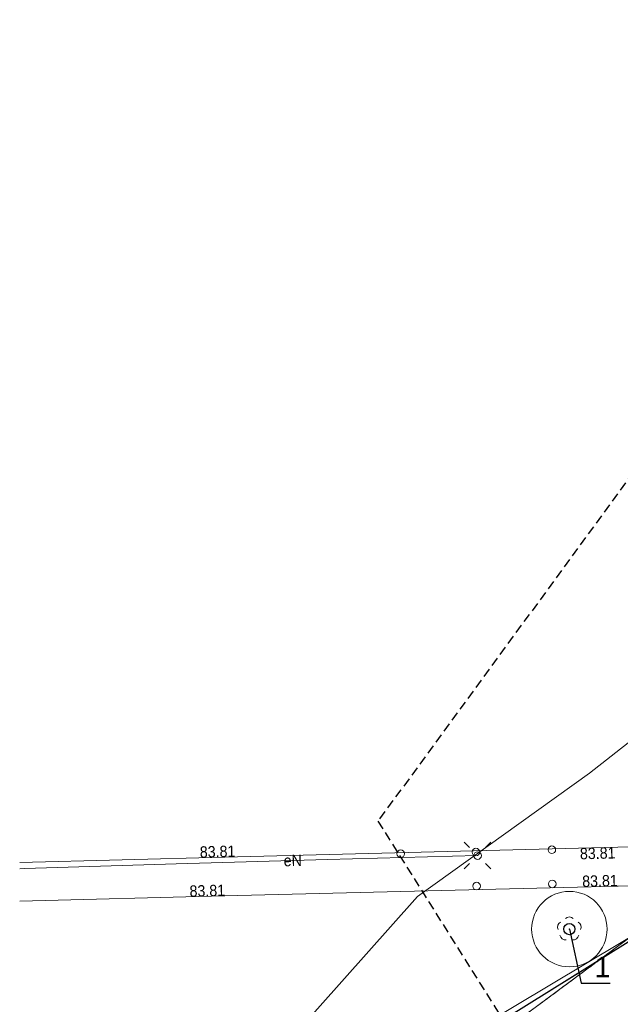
# Model space of a CAD drawing. Header units: metres. Extents: x 6540907 to 6541833, y 5893434 to 5894895.
# Tile 3 of 256: x 6540907 to 6540947, y 5893570 to 5893636. Entities that reach past the tile are written whole.
import ezdxf
from ezdxf import colors
from ezdxf.entities.mleader import LeaderData, LeaderLine
from ezdxf.enums import TextEntityAlignment as Align
from ezdxf.math import Vec2, Vec3

# ---------------------------------------------------------------- set-up
doc = ezdxf.new("R2010")
doc.units = ezdxf.units.M
doc.header["$MEASUREMENT"] = 0
for name, pattern in [('1.5_0.5', [2, 1.5, -0.5]), ('2', [0.9, 0.6, -0.3]), ('219-500', [0, 0]), ('egug-500', [1, 0.5, -0.5])]:
    doc.linetypes.add(name, pattern=pattern)
doc.layers.get('0').update_dxf_attribs({"color": 2, "linetype": 'CONTINUOUS', "lineweight": 5})
for name, color, linetype, lineweight in [('218-kontur użytku gruntowego', 251, 'CONTINUOUS', 9), ('219-działka ewidencyjna', 152, 'CONTINUOUS', 18), ('drzewo liściaste', 251, 'CONTINUOUS', 9), ('jezdnia', 251, 'CONTINUOUS', 9), ('krawężnik', 251, 'CONTINUOUS', 9), ('latarnia', 251, 'CONTINUOUS', 9), ('pikieta sztuczna', 251, 'CONTINUOUS', 9), ('pikieta sztuczna-Atr2', 251, 'CONTINUOUS', 9), ('podpora (punkt)', 251, 'CONTINUOUS', 9), ('pomost lub molo', 251, 'CONTINUOUS', 9), ('przewód elektroenergetyczny podziemny', 251, 'CONTINUOUS', 9), ('przewód elektroenergetyczny podziemny-Atr1', 251, 'CONTINUOUS', 9), ('woda stojąca', 251, 'CONTINUOUS', 9), ('z_i_drzewa_liściste_korony', 66, 'CONTINUOUS', 20), ('z_i_drzewa_opis', 7, 'CONTINUOUS', 25), ('Zakres', 252, 'CONTINUOUS', 15)]:
    doc.layers.add(name, color=color, linetype=linetype, lineweight=lineweight)
doc.styles.add('Opisowy', font='arial.ttf')
doc.styles.get("Standard").update_dxf_attribs({"font": 'Arial', "width": 0.75})

# ---------------------------------------------------------------- blocks, each defined once
blk = doc.blocks.new('SM01')
at = {"color": 0, "linetype": 'Continuous', "lineweight": 13}
for p, q in [((-0.53, 0.531), (-0.883, 0.884)), ((0.531, 0.531), (0.884, 0.884)), ((-0.53, -0.53), (-0.883, -0.883)), ((0.531, -0.53), (0.884, -0.883))]:
    blk.add_line(p, q, dxfattribs=at)
blk.add_circle((0, 0), 0.25, dxfattribs=at)
blk = doc.blocks.new('IB04')
at = {"color": 0, "linetype": 'Continuous', "lineweight": 13}
blk.add_circle((0, 0), 0.25, dxfattribs=at)
blk = doc.blocks.new('PW01')
at = {"linetype": 'Continuous', "lineweight": 13}
h = blk.add_hatch(color=0, dxfattribs=at)
edge = h.paths.add_edge_path()
edge.add_arc((0, 0), 0.045, 0, 360)
blk = doc.blocks.new('OP021')
at = {"linetype": 'Continuous', "lineweight": 13}
h = blk.add_hatch(color=0, dxfattribs=at)
edge = h.paths.add_edge_path()
edge.add_arc((0, 0), 0.05, 0, 360)
at = {"color": 0, "linetype": 'Continuous', "lineweight": 13}
for centre, start, end in [((0, 0.4), 49.272, 130.728), ((-0.38, 0.124), 121.308, 202.548), ((0.38, 0.124), 337.452, 58.692), ((-0.235, -0.324), 193.221, 274.871), ((0.235, -0.324), 265.129, 346.779)]:
    blk.add_arc(centre, 0.4, start, end, dxfattribs=at)
blk = doc.blocks.new('_None')
blk = doc.blocks.new('punkt')
h = blk.add_hatch()
h.set_pattern_fill('ANSI32', color=256, scale=0.2)
h.set_pattern_definition([(45, (-4781848.87, -5644337.08), (-1.34703841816, 1.34703841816), []), (45, (-4781847.972, -5644337.08), (-1.34703841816, 1.34703841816), [])])
edge = h.paths.add_edge_path()
edge.add_arc((0, 0), 0.243, 0, 360)
blk.add_circle((0, 0), 0.243)

msp = doc.modelspace()

# ---------------------------------------------------------------- linework, layer by layer
at = {"layer": '218-kontur użytku gruntowego', "linetype": 'egug-500', "lineweight": 18, "flags": 128}
for points in [[(6540986.55, 5893603.823), (6540919.14, 5893553.873)], [(6540919.14, 5893553.873), (6540986.55, 5893603.823)]]:
    msp.add_lwpolyline(points, dxfattribs=at)
at = {"layer": '219-działka ewidencyjna', "linetype": '219-500', "lineweight": 18, "flags": 128}
msp.add_lwpolyline([(6540986.55, 5893603.823), (6540919.14, 5893553.873)], dxfattribs=at)
at = {"layer": 'jezdnia', "linetype": '1.5_0.5', "lineweight": 18, "flags": 128}
msp.add_lwpolyline([(6540921.23, 5893551.933), (6540924.81, 5893548.553), (6540929.08, 5893553.073), (6540942.44, 5893566.903), (6540948.83, 5893570.673), (6540957.35, 5893575.643), (6540959.24, 5893576.693), (6540967.4, 5893581.433), (6540969.59, 5893582.733), (6540972.14, 5893584.133), (6540973.93, 5893585.133), (6540977.19, 5893587.023), (6540983.03, 5893590.913), (6540987.16, 5893594.463), (6540988.5, 5893595.803), (6540993.97, 5893601.253), (6540998.31, 5893606.163), (6541001.31, 5893610.353), (6541002.44, 5893611.973), (6541003.89, 5893613.983), (6541005.24, 5893615.203), (6541007.68, 5893616.123), (6541010.72, 5893616.493), (6541014.25, 5893615.853), (6541018.77, 5893614.053), (6541020.68, 5893616.033), (6541015.79, 5893620.743), (6541014.35, 5893622.973), (6541014.44, 5893625.493), (6541015.79, 5893627.063), (6541031.2, 5893636.723), (6541029.11, 5893639.573), (6541014.27, 5893631.143), (6541013.09, 5893631.253), (6541012.73, 5893632.283), (6541014.9, 5893639.033), (6541015.56, 5893640.763), (6541016.28, 5893642.473), (6541018.17, 5893645.953), (6541014.81, 5893647.663), (6541010.45, 5893637.273), (6541005.96, 5893626.093), (6541002.87, 5893619.843), (6540997.93, 5893612.263), (6540994.91, 5893608.243), (6540988.4, 5893601.173), (6540982.23, 5893595.403), (6540975.63, 5893590.783), (6540966.12, 5893585.263), (6540958.27, 5893580.933), (6540948.75, 5893575.423), (6540936.8, 5893567.973), (6540932.82, 5893564.933)], close=True, dxfattribs=at)
at = {"layer": 'krawężnik', "linetype": 'Continuous', "lineweight": 25, "flags": 128}
msp.add_lwpolyline([(6540948.75, 5893575.423), (6540936.8, 5893567.973), (6540932.82, 5893564.933), (6540921.23, 5893551.933)], dxfattribs=at)
at = {"layer": 'pomost lub molo', "linetype": 'Continuous', "lineweight": 18, "flags": 128}
for points in [[(6540947.64, 5893578.313), (6540947.57, 5893580.903), (6540920.64, 5893580.213), (6540907.06, 5893579.85)], [(6540907.06, 5893577.29), (6540920.62, 5893577.643), (6540947.64, 5893578.313)]]:
    msp.add_lwpolyline(points, dxfattribs=at)
at = {"layer": 'przewód elektroenergetyczny podziemny', "linetype": 'Continuous', "lineweight": 18, "flags": 128}
for points in [[(6540937.42, 5893580.313), (6540927.46, 5893580.063), (6540917.44, 5893579.763), (6540907.41, 5893579.453), (6540907.06, 5893579.444)], [(6540927.02, 5893559.333), (6540931.21, 5893565.173), (6540931.69, 5893565.473), (6540935.23, 5893567.543), (6540949.3, 5893575.973)]]:
    msp.add_lwpolyline(points, dxfattribs=at)
at = {"layer": 'woda stojąca', "linetype": 'Continuous', "lineweight": 18, "flags": 128}
msp.add_lwpolyline([(6540907.06, 5893551.52), (6540908.8, 5893553.343), (6540915.93, 5893559.893), (6540921.96, 5893564.723), (6540933.44, 5893577.593), (6540944.84, 5893585.783), (6540956.32, 5893594.783), (6540968.69, 5893605.193), (6540976.33, 5893611.183), (6540989.91, 5893626.723), (6540994.84, 5893634.553), (6541002.18, 5893649.033), (6541014.56, 5893655.533), (6541020.38, 5893659.203), (6541022.69, 5893664.113), (6541025.77, 5893665.143), (6541033.93, 5893669.823), (6541046.31, 5893678.023), (6541063.19, 5893689.683), (6541068.21, 5893694.263), (6541072.59, 5893699.483), (6541074.57, 5893702.573), (6541086.39, 5893706.053)], dxfattribs=at)
at = {"layer": 'z_i_drzewa_liściste_korony', "linetype": 'Continuous'}
msp.add_circle((6540943.501, 5893575.441), 2.5, dxfattribs=at)
at = {"layer": 'Zakres', "linetype": '2', "lineweight": 25, "flags": 128}
for points in [[(6541682.61, 5893538.602), (6541557.28, 5893643.783), (6541380.44, 5893717.283), (6541307.38, 5893706.193), (6541211.66, 5893744.233), (6541170.76, 5893749.163), (6541137.92, 5893734.863), (6541058.11, 5893726.893), (6540997.5, 5893673.663), (6540930.81, 5893582.593)], [(6540930.81, 5893582.593), (6540952.62, 5893547.953), (6541020.61, 5893593.493), (6541060.25, 5893600.483), (6541133.37, 5893522.233), (6541132.66, 5893437.243), (6541235.67, 5893475.793), (6541230.54, 5893517.483), (6541183.33, 5893542.453), (6541196.93, 5893611.193), (6541212.33, 5893616.963), (6541232.27, 5893624.283), (6541273.87, 5893613.183), (6541300.52, 5893614.983), (6541358.25, 5893602.793), (6541525.85, 5893511.003), (6541649.47, 5893497.043), (6541682.61, 5893534.081)]]:
    msp.add_lwpolyline(points, dxfattribs=at)

# ---------------------------------------------------------------- block references
at = {"layer": 'drzewo liściaste', "linetype": 'Continuous', "lineweight": 18}
msp.add_blockref('OP021', (6540943.5, 5893575.443), dxfattribs=at)
msp.add_blockref('OP021', (6540943.5, 5893575.443), dxfattribs=at)
msp.add_blockref('OP021', (6540943.5, 5893575.443), dxfattribs=at)
at = {"layer": 'latarnia', "linetype": 'Continuous', "lineweight": 18}
msp.add_blockref('SM01', (6540937.42, 5893580.313), dxfattribs=at)
at = {"layer": 'pikieta sztuczna', "linetype": 'Continuous', "lineweight": 13}
for p in [(6540920.64, 5893580.213), (6540920.62, 5893577.643)]:
    msp.add_blockref('PW01', p, dxfattribs=at)
at = {"layer": 'podpora (punkt)', "linetype": 'Continuous', "lineweight": 18}
for p in [(6540932.32, 5893580.433), (6540937.31, 5893580.543), (6540942.34, 5893580.703), (6540937.35, 5893578.293), (6540942.37, 5893578.433)]:
    msp.add_blockref('IB04', p, dxfattribs=at)
at = {"layer": 'z_i_drzewa_opis', "ltscale": 0.01, "xscale": 1.520278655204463, "yscale": 1.520278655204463, "zscale": 1.520278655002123}
msp.add_blockref('punkt', (6540943.501, 5893575.441), dxfattribs=at)

# ---------------------------------------------------------------- texts
at = {"layer": 'pikieta sztuczna-Atr2', "width": 0.9}
for rotation, p in [(1.532, (6540919.01, 5893580.173)), (1.42, (6540944.36, 5893578.233)), (1.491, (6540918.33, 5893577.583))]:
    msp.add_text('83.81', height=0.75, rotation=rotation, dxfattribs=at).set_placement(p)
msp.add_text('83.81', height=0.75, rotation=1.468, dxfattribs=at).set_placement((6540944.19, 5893580.813), align=Align.TOP_LEFT)
at = {"layer": 'przewód elektroenergetyczny podziemny-Atr1', "width": 0.9}
msp.add_text('eN', height=0.75, rotation=1.714, dxfattribs=at).set_placement((6540924.56, 5893579.973), align=Align.MIDDLE_LEFT)

# ---------------------------------------------------------------- leaders
at = {"layer": 'z_i_drzewa_opis'}
ml = msp.add_multileader_mtext('Standard', dxfattribs=at)
ml.set_content('1', color=256, style='Opisowy')
ml.set_leader_properties()
ml.set_arrow_properties(name='NONE')
ml.build(insert=Vec2(0, 0))
ml.multileader.update_dxf_attribs({"has_dogleg": 0, "text_left_attachment_type": 6, "text_right_attachment_type": 5, "text_top_attachment_type": 0, "text_bottom_attachment_type": 0, "dogleg_length": 1.914, "arrow_head_size": 7.005})
ctx = ml.context
ctx.base_point, ctx.char_height, ctx.arrow_head_size, ctx.landing_gap_size, ctx.plane_origin = Vec3(6540944.29, 5893571.848), 1.368, 7.005, 0.876, Vec3(6540936.918, 5893567.464)
ctx.left_attachment, ctx.right_attachment, ctx.attachment_type = 6, 5, 2
notes = []
notes.append((ctx, [(1, (1, 1, 0), (6540941.249, 5893571.848), (1, 0), 3.041, [(0, [(6540943.501, 5893575.441), (6540944.29, 5893571.848), (6540944.29, 5893571.848), (6540944.29, 5893571.848), (6540944.29, 5893571.848), (6540944.29, 5893571.848), (6540944.29, 5893571.848), (6540944.29, 5893571.848), (6540944.29, 5893571.848), (6540944.29, 5893571.848), (6540944.29, 5893571.848), (6540944.29, 5893571.848), (6540944.29, 5893571.848), (6540944.29, 5893571.848), (6540944.29, 5893571.848), (6540944.29, 5893571.848), (6540944.29, 5893571.848), (6540944.29, 5893571.848), (6540944.29, 5893571.848), (6540944.29, 5893571.848), (6540944.29, 5893571.848), (6540944.29, 5893571.848), (6540944.29, 5893571.848), (6540944.29, 5893571.848), (6540944.29, 5893571.848), (6540944.29, 5893571.848), (6540944.29, 5893571.848), (6540944.29, 5893571.848), (6540944.29, 5893571.848), (6540944.29, 5893571.848), (6540944.29, 5893571.848), (6540944.29, 5893571.848), (6540944.29, 5893571.848), (6540944.29, 5893571.848), (6540944.29, 5893571.848), (6540944.29, 5893571.848), (6540944.29, 5893571.848), (6540944.29, 5893571.848), (6540944.29, 5893571.848), (6540944.29, 5893571.848), (6540944.29, 5893571.848), (6540944.29, 5893571.848), (6540944.29, 5893571.848), (6540944.29, 5893571.848), (6540944.29, 5893571.848), (6540944.29, 5893571.848), (6540944.29, 5893571.848), (6540944.29, 5893571.848), (6540944.29, 5893571.848), (6540944.29, 5893571.848), (6540944.29, 5893571.848), (6540944.29, 5893571.848), (6540944.29, 5893571.848), (6540944.29, 5893571.848), (6540944.29, 5893571.848), (6540944.29, 5893571.848), (6540944.29, 5893571.848), (6540944.29, 5893571.848), (6540944.29, 5893571.848), (6540944.29, 5893571.848), (6540944.29, 5893571.848), (6540944.29, 5893571.848), (6540944.29, 5893571.848), (6540944.29, 5893571.848), (6540944.29, 5893571.848), (6540944.29, 5893571.848), (6540944.29, 5893571.848), (6540944.29, 5893571.848), (6540944.29, 5893571.848), (6540944.29, 5893571.848), (6540944.29, 5893571.848), (6540944.29, 5893571.848), (6540944.29, 5893571.848), (6540944.29, 5893571.848), (6540944.29, 5893571.848), (6540944.29, 5893571.848), (6540944.29, 5893571.848), (6540944.29, 5893571.848), (6540944.29, 5893571.848), (6540944.29, 5893571.848), (6540944.29, 5893571.848), (6540944.29, 5893571.848), (6540944.29, 5893571.848), (6540944.29, 5893571.848), (6540944.29, 5893571.848), (6540944.29, 5893571.848), (6540944.29, 5893571.848), (6540944.29, 5893571.848), (6540944.29, 5893571.848), (6540944.29, 5893571.848), (6540944.29, 5893571.848), (6540944.29, 5893571.848), (6540944.29, 5893571.848), (6540944.29, 5893571.848), (6540944.29, 5893571.848), (6540944.29, 5893571.848), (6540944.29, 5893571.848), (6540944.29, 5893571.848), (6540944.29, 5893571.848), (6540944.29, 5893571.848), (6540944.29, 5893571.848), (6540944.29, 5893571.848), (6540944.29, 5893571.848), (6540944.29, 5893571.848), (6540944.29, 5893571.848), (6540944.29, 5893571.848), (6540944.29, 5893571.848), (6540944.29, 5893571.848), (6540944.29, 5893571.848), (6540944.29, 5893571.848), (6540944.29, 5893571.848), (6540944.29, 5893571.848), (6540944.29, 5893571.848), (6540944.29, 5893571.848), (6540944.29, 5893571.848), (6540944.29, 5893571.848), (6540944.29, 5893571.848), (6540944.29, 5893571.848), (6540944.29, 5893571.848), (6540944.29, 5893571.848), (6540944.29, 5893571.848), (6540944.29, 5893571.848), (6540944.29, 5893571.848), (6540944.29, 5893571.848)], 256, [])])]))
ctx.mtext.insert, ctx.mtext.flow_direction = Vec3(6540945.165, 5893573.622), 5
for ctx, leaders in notes:
    for number, flags, end, landing, length, lines in leaders:
        leader = LeaderData()
        leader.index, (leader.has_last_leader_line, leader.has_dogleg_vector, leader.attachment_direction) = number, flags
        leader.last_leader_point, leader.dogleg_vector, leader.dogleg_length = Vec3(end), Vec3(landing), length
        for number, points, colour, breaks in lines:
            line = LeaderLine()
            line.index, line.vertices, line.color, line.breaks = number, Vec3.list(points), colors.encode_raw_color(colour), breaks
            leader.lines.append(line)
        ctx.leaders.append(leader)

doc.saveas('drawing.dxf')
